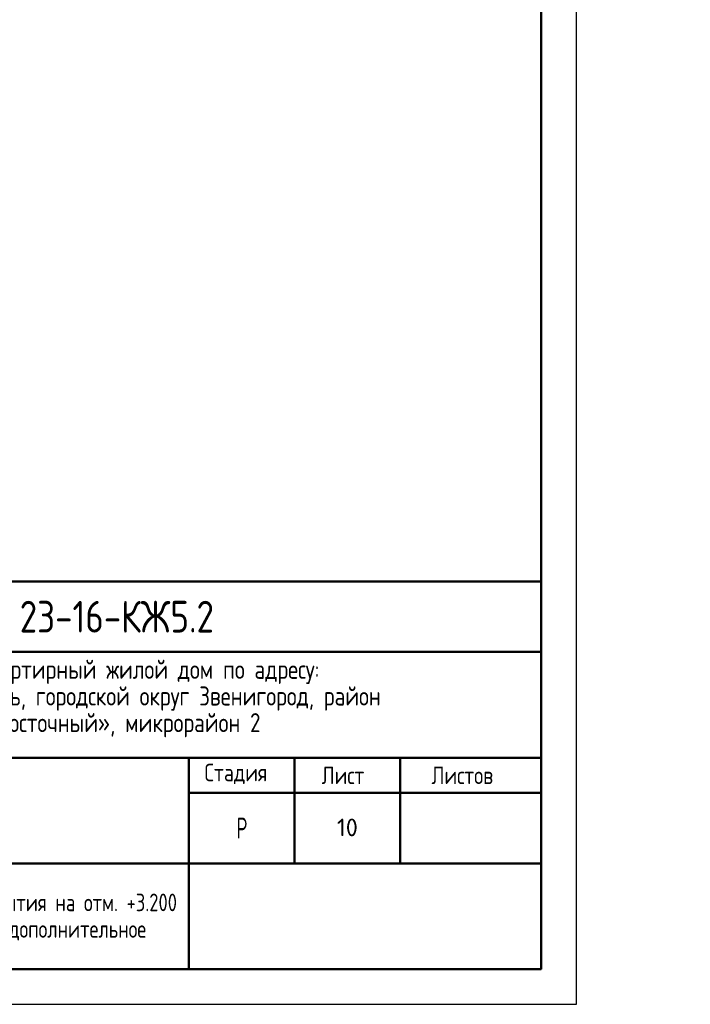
# Model space of a CAD drawing. Header units: millimetres. Extents: x 0 to 43617, y 0 to 59400.
# Tile 10 of 30: x 34098 to 43617, y 0 to 13973. Entities that reach past the tile are written whole.
import ezdxf

# ---------------------------------------------------------------- set-up
doc = ezdxf.new("R2010")
doc.units = ezdxf.units.MM
doc.layers.add('Standard', color=7, linetype='Continuous', lineweight=25)
doc.styles.add('GOST 2.304-81', font='txt')
doc.styles.add('ISOCPEUR', font='txt')

msp = doc.modelspace()

# ---------------------------------------------------------------- linework, layer by layer
at = {"layer": 'Standard', "color": 7, "linetype": 'Continuous', "lineweight": 50, "transparency": 33554687}
for p, q in [((23000, 6000), (41500, 6000)), ((29500, 5000), (41500, 5000)), ((29500, 3500), (41500, 3500)), ((36500, 2000), (36500, 3500)), ((38000, 2000), (38000, 3500)), ((39500, 2000), (39500, 3500)), ((36500, 3000), (41500, 3000)), ((29500, 2000), (41500, 2000)), ((36500, 500), (36500, 2000)), ((36500, 500), (36500, 2000))]:
    msp.add_line(p, q, dxfattribs=at)
at = {"layer": 'Standard', "color": 7, "linetype": 'Continuous', "lineweight": 25, "transparency": 33554687}
for p, q in [((41500, 500), (41500, 6000)), ((23000, 500), (41500, 500)), ((23000, 500), (41500, 500)), ((23000, 500), (41500, 500))]:
    msp.add_line(p, q, dxfattribs=at)
at = {"layer": 'Standard', "color": 7, "linetype": 'Continuous', "lineweight": 13, "transparency": 33554687}
msp.add_lwpolyline([(0, 0), (42000, 0), (42000, 59400), (0, 59400), (0, 0)], close=True, dxfattribs=at)
msp.add_lwpolyline([(42000, 59400), (0, 59400), (0, 0), (42000, 0), (42000, 59400)], dxfattribs=at)
msp.add_lwpolyline([(42000, 59400), (0, 59400), (0, 0), (42000, 0), (42000, 59400)], dxfattribs=at)
at = {"layer": 'Standard', "color": 7, "linetype": 'Continuous', "lineweight": 25, "transparency": 33554687}
for points in [[(42000, 59400), (0, 59400), (0, 0), (42000, 0), (42000, 59400)], [(41500, 6000), (23000, 6000), (23000, 500), (41500, 500), (41500, 6000)]]:
    msp.add_lwpolyline(points, dxfattribs=at)
at = {"layer": 'Standard', "color": 7, "linetype": 'Continuous', "lineweight": 50, "transparency": 33554687}
msp.add_lwpolyline([(2000, 58900), (41500, 58900), (41500, 500), (2000, 500), (2000, 58900)], close=True, dxfattribs=at)

# ---------------------------------------------------------------- texts
at = {"layer": 'Standard', "color": 7, "linetype": 'Continuous', "lineweight": 50, "transparency": 33554687, "insert": (34098, 5275), "char_height": 450, "width": 3038.67, "attachment_point": 7, "style": 'GOST 2.304-81'}
msp.add_mtext('23-16-КЖ5.2', dxfattribs=at)
at = {"layer": 'Standard', "color": 7, "linetype": 'Continuous', "lineweight": 25, "transparency": 33554687, "attachment_point": 7, "style": 'GOST 2.304-81'}
for s, insert, char_height, width in [('Многоквартирный\\~жилой\\~дом\\~по\\~адресу:\\~', (32710, 4545), 270, 5717.08), ('Московская\\~область,\\~городской\\~округ\\~Звенигород,\\~район\\~', (31504, 4167), 270, 8136.21), ('«Восточный»,\\~микрорайон\\~2', (33597, 3789), 270, 3952.83), ('Стадия', (36721, 3125), 250, 1031.12), ('Лист', (38384, 3125), 250, 782.23), ('Листов', (39943, 3125), 250, 1066.51), ('Корпус\\~2', (32388, 2610), 270, 1362.88), ('\\W0.77;Р', (37177, 2350), 300, 262.92)]:
    msp.add_mtext(s, dxfattribs=dict(at, insert=insert, char_height=char_height, width=width))
at = {"layer": 'Standard', "color": 7, "linetype": 'Continuous', "lineweight": 13, "transparency": 33554687, "insert": (38750, 2510), "char_height": 250, "width": 393.75, "attachment_point": 5, "style": 'ISOCPEUR'}
msp.add_mtext('\\A1;{\\fISOCPEUR|i0|b0;\\H250.000000;\\W1.000000;\\C7;10}\\P', dxfattribs=at)
at = {"layer": 'Standard', "color": 7, "linetype": 'Continuous', "lineweight": 25, "transparency": 33554687, "insert": (33000, 1571), "char_height": 250, "width": 8087.5, "attachment_point": 2, "line_spacing_factor": 0.903614}
msp.add_mtext('\\A1;{\\fGOST 2.304-81|i0|b0;\\H250.000000;\\W0.952381;\\C7;Схема армирования плиты перекрытия на отм. +3.200}\\P{\\fGOST 2.304-81|i0|b0;\\H250.000000;\\W0.952381;\\C7;(секции 3, 4) фоновое, нижнее дополнительное}\\P', dxfattribs=at)

doc.saveas('drawing.dxf')
